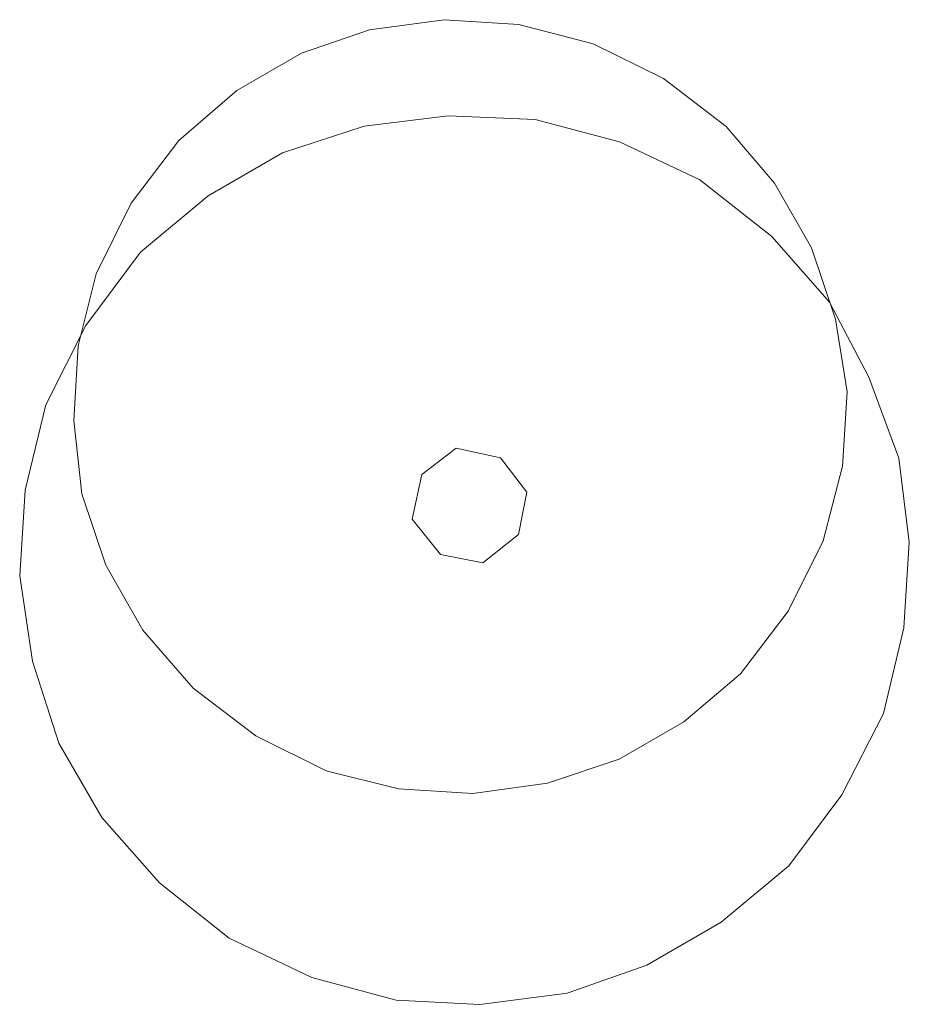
# Model space of a CAD drawing. Extents: x 499156 to 998412, y 3804753 to 7609653.
# Tile 9 of 9: x 998410.581 to 998411.567, y 7609652.137 to 7609653.228. Entities that reach past the tile are written whole.
import ezdxf

# ---------------------------------------------------------------- set-up
doc = ezdxf.new("R2010")
doc.units = 0
doc.layers.get('0').update_dxf_attribs({"linetype": 'CONTINUOUS'})
doc.layers.add('3', color=3, linetype='CONTINUOUS')

# ---------------------------------------------------------------- blocks, each defined once
blk = doc.blocks.new('WSHBDFGBCFGBFGVBN')
at = {"layer": '3', "linetype": 'Continuous', "lineweight": 0}
for points in [[(0.1569, -0.2015), (0.104, -0.2708), (0.0411, -0.3242), (-0.0305, -0.3653), (-0.1098, -0.3921), (-0.1926, -0.4033), (-0.2751, -0.3982), (-0.3551, -0.3782), (-0.4333, -0.3395), (-0.5026, -0.2866), (-0.5584, -0.2223), (-0.5996, -0.1506), (-0.6262, -0.0714), (-0.6351, 0.01), (-0.63, 0.0925), (-0.61, 0.1725), (-0.5714, 0.2506), (-0.5185, 0.32), (-0.4542, 0.3757), (-0.3825, 0.417), (-0.3071, 0.4427), (-0.2243, 0.454), (-0.1417, 0.4488), (-0.0594, 0.4274), (0.0188, 0.3888), (0.0882, 0.3358), (0.1415, 0.273), (0.1827, 0.2013), (0.2094, 0.1221), (0.2222, 0.0416), (0.217, -0.0409), (0.1956, -0.1233), (0.1569, -0.2015)], [(0.2163, -0.4049), (0.1575, -0.4838), (0.0825, -0.546), (0, -0.5938), (-0.0883, -0.6246), (-0.185, -0.6371), (-0.2777, -0.6324), (-0.3711, -0.6074), (-0.4626, -0.5638), (-0.5401, -0.5025), (-0.6038, -0.43), (-0.6516, -0.3475), (-0.6809, -0.2567), (-0.6949, -0.1624), (-0.6887, -0.0673), (-0.6661, 0.0274), (-0.6215, 0.1153), (-0.5612, 0.1964), (-0.4862, 0.2588), (-0.4038, 0.3065), (-0.313, 0.3359), (-0.2202, 0.3475), (-0.1236, 0.3435), (-0.0303, 0.3187), (0.059, 0.2764), (0.1387, 0.2138), (0.2025, 0.1411), (0.2464, 0.0578), (0.2796, -0.032), (0.2911, -0.1249), (0.2849, -0.22), (0.2624, -0.3148), (0.2163, -0.4049)], [(-0.1421, -0.1164), (-0.1815, -0.148), (-0.2285, -0.1387), (-0.26, -0.0993), (-0.2492, -0.05), (-0.2113, -0.0208), (-0.1619, -0.0316), (-0.1328, -0.0695), (-0.1421, -0.1164)]]:
    blk.add_lwpolyline(points, dxfattribs=at)

msp = doc.modelspace()

# ---------------------------------------------------------------- block references
at = {"linetype": 'Continuous'}
msp.add_blockref('WSHBDFGBCFGBFGVBN', (998411.2764, 7609652.7742), dxfattribs=at)

doc.saveas('drawing.dxf')
